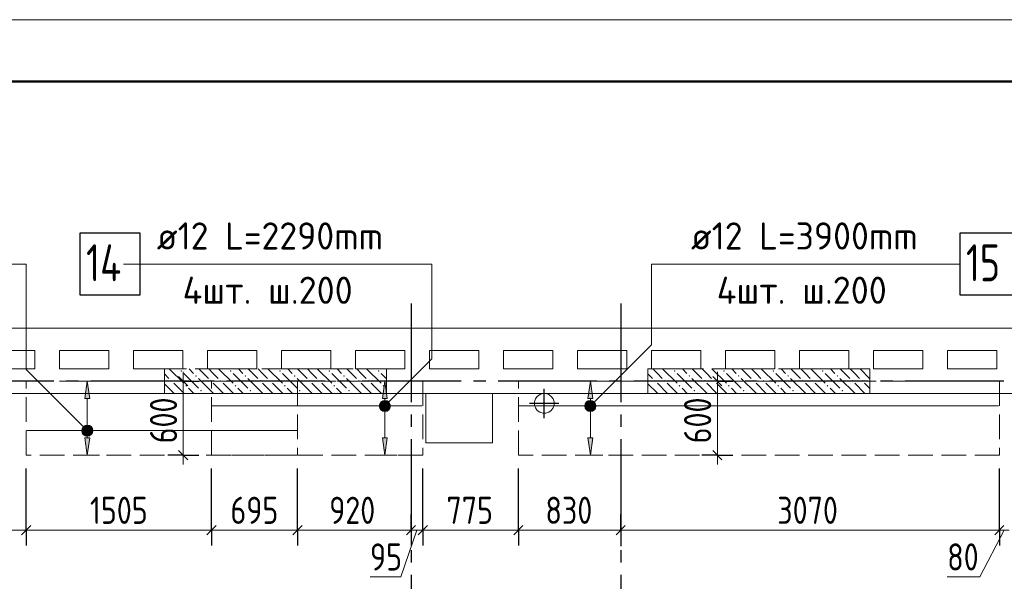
# Model space of a CAD drawing. Header units: millimetres. Extents: x 0 to 31317, y 0 to 42000.
# Tile 10 of 12: x 11451 to 19434, y 37449 to 42000. Entities that reach past the tile are written whole.
import ezdxf

# ---------------------------------------------------------------- set-up
doc = ezdxf.new("R2010")
doc.units = ezdxf.units.MM
doc.linetypes.add('______2', pattern=[270, 200, -70])
doc.linetypes.add('______5', pattern=[1100, 800, -100, 100, -100])
for name, color, linetype, lineweight in [('Standard', 7, 'Continuous', 25), ('ДОП Верх по У', 7, 'Continuous', 25), ('ЖБ Перекрытие верхний уровень', 7, 'Continuous', 35), ('ЖБ Пилон', 7, 'Continuous', 35), ('Оси', 40, '______5', 18), ('Позиционная метка номер позиции', 7, 'Continuous', 13), ('Примечания', 7, 'Continuous', 25)]:
    doc.layers.add(name, color=color, linetype=linetype, lineweight=lineweight)
doc.styles.add('GOST 2.304-81', font='txt')
doc.styles.add('ISOCPEUR', font='txt')

msp = doc.modelspace()

# ---------------------------------------------------------------- hatches: boundary and pattern name
at = {"layer": 'ДОП Верх по У', "linetype": 'Continuous', "lineweight": 13, "transparency": 33554687}
for points in [[(12019, 38930), (11999, 39070), (11979, 38930)], [(14431.8, 38930), (14411.8, 39070), (14391.8, 38930)], [(16098.4, 38930), (16078.4, 39070), (16058.4, 38930)], [(14374.3, 38870), (14449.3, 38870), (14444.1, 38888.8)], [(14374.3, 38870), (14444.1, 38888.8), (14379.6, 38888.8)], [(14379.6, 38888.8), (14444.1, 38888.8), (14430.6, 38902.3)], [(14379.6, 38888.8), (14430.6, 38902.3), (14393.1, 38902.3)], [(14393.1, 38902.3), (14430.6, 38902.3), (14411.8, 38907.5)], [(16040.9, 38870), (16115.9, 38870), (16110.6, 38888.8)], [(16040.9, 38870), (16110.6, 38888.8), (16046.1, 38888.8)], [(16046.1, 38888.8), (16110.6, 38888.8), (16097.1, 38902.3)], [(16046.1, 38888.8), (16097.1, 38902.3), (16059.6, 38902.3)], [(16059.6, 38902.3), (16097.1, 38902.3), (16078.4, 38907.5)], [(14379.6, 38851.3), (14449.3, 38870), (14374.3, 38870)], [(14379.6, 38851.3), (14444.1, 38851.3), (14449.3, 38870)], [(14393.1, 38837.8), (14444.1, 38851.3), (14379.6, 38851.3)], [(14393.1, 38837.8), (14430.6, 38837.8), (14444.1, 38851.3)], [(14430.6, 38837.8), (14393.1, 38837.8), (14411.8, 38832.5)], [(16046.1, 38851.3), (16115.9, 38870), (16040.9, 38870)], [(16046.1, 38851.3), (16110.6, 38851.3), (16115.9, 38870)], [(16059.6, 38837.8), (16110.6, 38851.3), (16046.1, 38851.3)], [(16059.6, 38837.8), (16097.1, 38837.8), (16110.6, 38851.3)], [(16097.1, 38837.8), (16059.6, 38837.8), (16078.4, 38832.5)], [(11961.5, 38670), (12036.5, 38670), (12031.2, 38688.8)], [(11961.5, 38670), (12031.2, 38688.8), (11966.7, 38688.8)], [(11966.7, 38651.3), (12036.5, 38670), (11961.5, 38670)], [(11966.7, 38688.8), (12031.2, 38688.8), (12017.7, 38702.3)], [(11966.7, 38688.8), (12017.7, 38702.3), (11980.2, 38702.3)], [(11966.7, 38651.3), (12031.2, 38651.3), (12036.5, 38670)], [(11980.2, 38637.8), (12031.2, 38651.3), (11966.7, 38651.3)], [(11980.2, 38702.3), (12017.7, 38702.3), (11999, 38707.5)], [(11980.2, 38637.8), (12017.7, 38637.8), (12031.2, 38651.3)], [(12017.7, 38637.8), (11980.2, 38637.8), (11999, 38632.5)]]:
    msp.add_hatch(color=7, dxfattribs=at).paths.add_polyline_path(points)
for points in [[(12019, 38610), (11999, 38470), (11979, 38610)], [(14431.8, 38610), (14411.8, 38470), (14391.8, 38610)], [(16098.4, 38610), (16078.4, 38470), (16058.4, 38610)]]:
    msp.add_hatch(color=7, dxfattribs=at).paths.add_polyline_path(points, flags=16)
at = {"layer": 'ЖБ Пилон', "linetype": 'Continuous', "lineweight": 18, "transparency": 33554687}
for points in [[(12754.4, 39153.1), (12760.9, 39159.6), (12767.4, 39153.1), (12760.9, 39146.6)], [(12874.5, 39113.1), (12881, 39119.6), (12887.5, 39113.1), (12881, 39106.6)], [(13154.4, 39153.1), (13160.9, 39159.6), (13167.4, 39153.1), (13160.9, 39146.6)], [(13274.5, 39113.1), (13281, 39119.6), (13287.5, 39113.1), (13281, 39106.6)], [(13554.4, 39153.1), (13560.9, 39159.6), (13567.4, 39153.1), (13560.9, 39146.6)], [(13674.5, 39113.1), (13681, 39119.6), (13687.5, 39113.1), (13681, 39106.6)], [(13954.4, 39153.1), (13960.9, 39159.6), (13967.4, 39153.1), (13960.9, 39146.6)], [(14074.5, 39113.1), (14081, 39119.6), (14087.5, 39113.1), (14081, 39106.6)], [(14354.4, 39153.1), (14360.9, 39159.6), (14367.4, 39153.1), (14360.9, 39146.6)], [(16754.4, 39153.1), (16760.9, 39159.6), (16767.4, 39153.1), (16760.9, 39146.6)], [(16874.5, 39113.1), (16881, 39119.6), (16887.5, 39113.1), (16881, 39106.6)], [(17154.4, 39153.1), (17160.9, 39159.6), (17167.4, 39153.1), (17160.9, 39146.6)], [(17274.5, 39113.1), (17281, 39119.6), (17287.5, 39113.1), (17281, 39106.6)], [(17554.4, 39153.1), (17560.9, 39159.6), (17567.4, 39153.1), (17560.9, 39146.6)], [(17674.5, 39113.1), (17681, 39119.6), (17687.5, 39113.1), (17681, 39106.6)], [(17954.4, 39153.1), (17960.9, 39159.6), (17967.4, 39153.1), (17960.9, 39146.6)], [(18074.5, 39113.1), (18081, 39119.6), (18087.5, 39113.1), (18081, 39106.6)], [(12674.5, 39073.1), (12681, 39079.6), (12687.5, 39073.1), (12681, 39066.6)], [(12794.5, 39033.1), (12801, 39039.6), (12807.5, 39033.1), (12801, 39026.6)], [(12994.5, 39073.1), (13001, 39079.6), (13007.5, 39073.1), (13001, 39066.6)], [(13074.5, 39073.1), (13081, 39079.6), (13087.5, 39073.1), (13081, 39066.6)], [(13194.5, 39033.1), (13201, 39039.6), (13207.5, 39033.1), (13201, 39026.6)], [(13394.5, 39073.1), (13401, 39079.6), (13407.5, 39073.1), (13401, 39066.6)], [(13474.5, 39073.1), (13481, 39079.6), (13487.5, 39073.1), (13481, 39066.6)], [(13594.5, 39033.1), (13601, 39039.6), (13607.5, 39033.1), (13601, 39026.6)], [(13794.5, 39073.1), (13801, 39079.6), (13807.5, 39073.1), (13801, 39066.6)], [(13874.5, 39073.1), (13881, 39079.6), (13887.5, 39073.1), (13881, 39066.6)], [(13994.5, 39033.1), (14001, 39039.6), (14007.5, 39033.1), (14001, 39026.6)], [(14194.5, 39073.1), (14201, 39079.6), (14207.5, 39073.1), (14201, 39066.6)], [(14274.5, 39073.1), (14281, 39079.6), (14287.5, 39073.1), (14281, 39066.6)], [(14394.5, 39033.1), (14401, 39039.6), (14407.5, 39033.1), (14401, 39026.6)], [(16594.5, 39073.1), (16601, 39079.6), (16607.5, 39073.1), (16601, 39066.6)], [(16674.5, 39073.1), (16681, 39079.6), (16687.5, 39073.1), (16681, 39066.6)], [(16794.5, 39033.1), (16801, 39039.6), (16807.5, 39033.1), (16801, 39026.6)], [(16994.5, 39073.1), (17001, 39079.6), (17007.5, 39073.1), (17001, 39066.6)], [(17074.5, 39073.1), (17081, 39079.6), (17087.5, 39073.1), (17081, 39066.6)], [(17194.5, 39033.1), (17201, 39039.6), (17207.5, 39033.1), (17201, 39026.6)], [(17394.5, 39073.1), (17401, 39079.6), (17407.5, 39073.1), (17401, 39066.6)], [(17474.5, 39073.1), (17481, 39079.6), (17487.5, 39073.1), (17481, 39066.6)], [(17594.5, 39033.1), (17601, 39039.6), (17607.5, 39033.1), (17601, 39026.6)], [(17794.5, 39073.1), (17801, 39079.6), (17807.5, 39073.1), (17801, 39066.6)], [(17874.5, 39073.1), (17881, 39079.6), (17887.5, 39073.1), (17881, 39066.6)], [(17994.5, 39033.1), (18001, 39039.6), (18007.5, 39033.1), (18001, 39026.6)], [(18194.5, 39073.1), (18201, 39079.6), (18207.5, 39073.1), (18201, 39066.6)], [(18274.5, 39073.1), (18281, 39079.6), (18287.5, 39073.1), (18281, 39066.6)], [(12914.5, 38993.1), (12921, 38999.6), (12927.5, 38993.1), (12921, 38986.6)], [(13314.5, 38993.1), (13321, 38999.6), (13327.5, 38993.1), (13321, 38986.6)], [(13714.5, 38993.1), (13721, 38999.6), (13727.5, 38993.1), (13721, 38986.6)], [(14114.5, 38993.1), (14121, 38999.6), (14127.5, 38993.1), (14121, 38986.6)], [(16914.5, 38993.1), (16921, 38999.6), (16927.5, 38993.1), (16921, 38986.6)], [(17314.5, 38993.1), (17321, 38999.6), (17327.5, 38993.1), (17321, 38986.6)], [(17714.5, 38993.1), (17721, 38999.6), (17727.5, 38993.1), (17721, 38986.6)], [(18114.5, 38993.1), (18121, 38999.6), (18127.5, 38993.1), (18121, 38986.6)]]:
    msp.add_hatch(color=7, dxfattribs=at).paths.add_polyline_path(points, flags=16)
at = {"layer": 'Позиционная метка номер позиции', "linetype": 'Continuous', "lineweight": 13, "transparency": 33554687}
for points in [[(14368.5, 38881.5), (14443.6, 38838.2), (14380, 38901.8)], [(14368.5, 38858.5), (14423.3, 38826.7), (14368.5, 38881.5)], [(14368.5, 38881.5), (14423.3, 38826.7), (14443.6, 38838.2)], [(14380, 38901.8), (14455.1, 38858.5), (14400.4, 38913.3)], [(14380, 38901.8), (14443.6, 38838.2), (14455.1, 38858.5)], [(14400.4, 38913.3), (14455.1, 38858.5), (14455.1, 38881.5)], [(14400.4, 38913.3), (14455.1, 38881.5), (14423.3, 38913.3)], [(14423.3, 38913.3), (14455.1, 38881.5), (14443.6, 38901.8)], [(16035.1, 38881.5), (16110.2, 38838.2), (16046.5, 38901.8)], [(16035.1, 38858.5), (16089.8, 38826.7), (16035.1, 38881.5)], [(16035.1, 38881.5), (16089.8, 38826.7), (16110.2, 38838.2)], [(16046.5, 38901.8), (16121.6, 38858.5), (16066.9, 38913.3)], [(16046.5, 38901.8), (16110.2, 38838.2), (16121.6, 38858.5)], [(16066.9, 38913.3), (16121.6, 38858.5), (16121.6, 38881.5)], [(16066.9, 38913.3), (16121.6, 38881.5), (16089.8, 38913.3)], [(16089.8, 38913.3), (16121.6, 38881.5), (16110.2, 38901.8)], [(14400.4, 38826.7), (14368.5, 38858.5), (14380, 38838.2)], [(14368.5, 38858.5), (14400.4, 38826.7), (14423.3, 38826.7)], [(16066.9, 38826.7), (16035.1, 38858.5), (16046.5, 38838.2)], [(16035.1, 38858.5), (16066.9, 38826.7), (16089.8, 38826.7)], [(11967.2, 38638.2), (12010.4, 38713.3), (11955.7, 38658.5)], [(11955.7, 38658.5), (12010.4, 38713.3), (11987.5, 38713.3)], [(11955.7, 38658.5), (11987.5, 38713.3), (11955.7, 38681.5)], [(11955.7, 38681.5), (11987.5, 38713.3), (11967.2, 38701.8)], [(11967.2, 38638.2), (12030.8, 38701.8), (12010.4, 38713.3)], [(11987.5, 38626.7), (12030.8, 38701.8), (11967.2, 38638.2)], [(11987.5, 38626.7), (12042.2, 38681.5), (12030.8, 38701.8)], [(12010.4, 38626.7), (12042.2, 38681.5), (11987.5, 38626.7)], [(12010.4, 38626.7), (12042.2, 38658.5), (12042.2, 38681.5)], [(12042.2, 38658.5), (12010.4, 38626.7), (12030.8, 38638.2)]]:
    msp.add_hatch(color=7, dxfattribs=at).paths.add_polyline_path(points)

# ---------------------------------------------------------------- linework, layer by layer
at = {"layer": 'Standard', "color": 7, "linetype": 'Continuous', "lineweight": 13, "transparency": 33554687}
for p, q in [((12777.6, 39070), (12777.6, 39145)), ((17107.6, 39070), (17107.6, 39145)), ((12777.6, 39070), (12777.6, 38470)), ((17107.6, 39070), (17107.6, 38470)), ((12777.6, 38470), (12777.6, 38395)), ((17107.6, 38470), (17107.6, 38395)), ((10661, 37864), (11504, 37864)), ((11504, 37864), (13006.8, 37864)), ((13006.8, 37864), (13704, 37864)), ((13704, 37864), (14624, 37864)), ((14671.4, 37864), (14541.6, 37486)), ((14624, 37864), (14718.8, 37864)), ((14718.8, 37864), (15494, 37864)), ((15494, 37864), (16324, 37864)), ((16324, 37864), (19394, 37864)), ((19434, 37864), (19236.9, 37486)), ((19394, 37864), (19474, 37864)), ((14541.6, 37486), (14291.4, 37486)), ((19236.9, 37486), (18971, 37486))]:
    msp.add_line(p, q, dxfattribs=at)
at = {"layer": 'Standard', "color": 251, "linetype": 'Continuous', "lineweight": -3, "true_color": 0x656565, "transparency": 33554687}
for p, q in [((12777.6, 39070), (12652.6, 39070)), ((12777.6, 39070), (12701.8, 39070)), ((12777.6, 39070), (12902.6, 39070)), ((17107.6, 39070), (16982.6, 39070)), ((17107.6, 39070), (17031.8, 39070)), ((17107.6, 39070), (17232.6, 39070)), ((12777.6, 38470), (12652.6, 38470)), ((12777.6, 38470), (12701.8, 38470)), ((12777.6, 38470), (12902.6, 38470)), ((17107.6, 38470), (16982.6, 38470)), ((17107.6, 38470), (17031.8, 38470)), ((17107.6, 38470), (17232.6, 38470)), ((11504, 37864), (11504, 37989)), ((13006.8, 37864), (13006.8, 37989)), ((13704, 37864), (13704, 37989)), ((14624, 37864), (14624, 37989)), ((14718.8, 37864), (14718.8, 37989)), ((15494, 37864), (15494, 37989)), ((16324, 37864), (16324, 37989)), ((19394, 37864), (19394, 37989)), ((11504, 37864), (11504, 37739)), ((13006.8, 37864), (13006.8, 37739)), ((13704, 37864), (13704, 37739)), ((14624, 37864), (14624, 37739)), ((14624, 37864), (14624, 37864)), ((14718.8, 37864), (14718.8, 37739)), ((15494, 37864), (15494, 37739)), ((16324, 37864), (16324, 37739)), ((16324, 37864), (16324, 37733)), ((19394, 37864), (19394, 37739))]:
    msp.add_line(p, q, dxfattribs=at)
at = {"layer": 'Standard', "color": 7, "linetype": 'Continuous', "lineweight": 25, "transparency": 33554687}
for p, q in [((12740.1, 39107.5), (12815.1, 39032.5)), ((17070.1, 39107.5), (17145.1, 39032.5)), ((12740.1, 38507.5), (12815.1, 38432.5)), ((17070.1, 38507.5), (17145.1, 38432.5)), ((11466.5, 37826.5), (11541.5, 37901.5)), ((12969.3, 37826.5), (13044.3, 37901.5)), ((13666.5, 37826.5), (13741.5, 37901.5)), ((14586.5, 37826.5), (14661.5, 37901.5)), ((14681.3, 37826.5), (14756.3, 37901.5)), ((15456.5, 37826.5), (15531.5, 37901.5)), ((16286.5, 37826.5), (16361.5, 37901.5)), ((19356.5, 37826.5), (19431.5, 37901.5))]:
    msp.add_line(p, q, dxfattribs=at)
at = {"layer": 'Standard', "color": 8, "linetype": '______5', "lineweight": -3, "transparency": 33554687}
for p, q in [((15704, 38770.5), (15704, 39009.5)), ((15823.5, 38890), (15584.5, 38890))]:
    msp.add_line(p, q, dxfattribs=at)
at = {"layer": 'Standard', "color": 7, "linetype": 'Continuous', "lineweight": 13, "transparency": 33554687}
msp.add_lwpolyline([(0, 0), (29700, 0), (29700, 42000), (0, 42000), (0, 0)], close=True, dxfattribs=at)
at = {"layer": 'Standard', "color": 7, "linetype": 'Continuous', "lineweight": 50, "transparency": 33554687}
msp.add_lwpolyline([(2000, 41500), (29200, 41500), (29200, 500), (2000, 500), (2000, 41500)], close=True, dxfattribs=at)
at = {"layer": 'Standard', "color": 254, "linetype": 'Continuous', "lineweight": 18, "true_color": 0xc4c4ff, "transparency": 33554687}
msp.add_lwpolyline([(7706, 18130), (22093, 18130), (22093, 38970), (7706, 38970), (7706, 18130)], dxfattribs=at)
at = {"layer": 'Standard', "color": 251, "linetype": 'Continuous', "lineweight": -3, "true_color": 0x656565, "transparency": 33554687}
for points in [[(11504, 37864), (11504, 37881), (11504, 37881), (11504, 37881), (11504, 37881), (11504, 37881), (11504, 37881), (11504, 37881), (11504, 37881), (11504, 37881), (11504, 37881), (11504, 37881), (11504, 37881), (11504, 37881), (11504, 37881), (11504, 38265.1), (11504, 38265.1), (11504, 38364)], [(13006.8, 37864), (13006.8, 37881), (13006.8, 37881), (13006.8, 37881), (13006.8, 37881), (13006.8, 37881), (13006.8, 37881), (13006.8, 37881), (13006.8, 37881), (13006.8, 37881), (13006.8, 37881), (13006.8, 37881), (13006.8, 37881), (13006.8, 38364)], [(13704, 37864), (13704, 37881), (13704, 37881), (13704, 37881), (13704, 37881), (13704, 37881), (13704, 37881), (13704, 37881), (13704, 37881), (13704, 37881), (13704, 37881), (13704, 38364)], [(14718.8, 37864), (14718.8, 37881), (14718.8, 37881), (14718.8, 37881), (14718.8, 37881), (14718.8, 37881), (14718.8, 37881), (14718.8, 37881), (14718.8, 37881), (14718.8, 38364)], [(15494, 37864), (15494, 37881), (15494, 37881), (15494, 37881), (15494, 37881), (15494, 37881), (15494, 37881), (15494, 38364)], [(19394, 37864), (19394, 37881), (19394, 37881), (19394, 38364)]]:
    msp.add_lwpolyline(points, dxfattribs=at)
at = {"layer": 'ДОП Верх по У', "color": 7, "linetype": 'Continuous', "lineweight": 13, "transparency": 33554687}
for p, q in [((12543.2, 40020), (14629.2, 40020)), ((16873.3, 40020), (18959.3, 40020))]:
    msp.add_line(p, q, dxfattribs=at)
at = {"layer": 'ДОП Верх по У', "color": 251, "linetype": 'Continuous', "lineweight": 13, "true_color": 0x494949, "transparency": 33554687}
for p, q in [((11999, 39070), (11899, 39070)), ((11999, 39070), (11979, 38930)), ((12019, 38930), (11999, 39070)), ((11999, 39070), (12099, 39070)), ((11999, 39070), (11999, 39070)), ((14411.8, 39070), (14311.8, 39070)), ((14411.8, 39070), (14391.8, 38930)), ((14431.8, 38930), (14411.8, 39070)), ((14411.8, 39070), (14511.8, 39070)), ((14411.8, 39070), (14411.8, 39070)), ((16078.4, 39070), (15978.4, 39070)), ((16078.4, 39070), (16058.4, 38930)), ((16098.4, 38930), (16078.4, 39070)), ((16078.4, 39070), (16178.4, 39070)), ((16078.4, 39070), (16078.4, 39070)), ((11979, 38930), (12019, 38930)), ((11999, 38700), (11999, 38930)), ((14391.8, 38930), (14431.8, 38930)), ((14411.8, 38900), (14411.8, 38930)), ((16058.4, 38930), (16098.4, 38930)), ((16078.4, 38900), (16078.4, 38930)), ((14374.3, 38870), (14374.3, 38870)), ((14411.8, 38610), (14411.8, 38840)), ((14449.3, 38870), (14449.3, 38870)), ((16040.9, 38870), (16040.9, 38870)), ((16078.4, 38610), (16078.4, 38840)), ((16115.9, 38870), (16115.9, 38870)), ((11961.5, 38670), (11961.5, 38670)), ((11999, 38610), (11999, 38640)), ((12036.5, 38670), (12036.5, 38670)), ((11999, 38470), (11979, 38610)), ((11979, 38610), (12019, 38610)), ((12019, 38610), (11999, 38470)), ((14411.8, 38470), (14391.8, 38610)), ((14391.8, 38610), (14431.8, 38610)), ((14431.8, 38610), (14411.8, 38470)), ((16078.4, 38470), (16058.4, 38610)), ((16058.4, 38610), (16098.4, 38610)), ((16098.4, 38610), (16078.4, 38470)), ((11999, 38470), (11899, 38470)), ((11999, 38470), (12099, 38470)), ((11999, 38470), (11999, 38470)), ((14411.8, 38470), (14311.8, 38470)), ((14411.8, 38470), (14511.8, 38470)), ((14411.8, 38470), (14411.8, 38470)), ((16078.4, 38470), (15978.4, 38470)), ((16078.4, 38470), (16178.4, 38470)), ((16078.4, 38470), (16078.4, 38470))]:
    msp.add_line(p, q, dxfattribs=at)
at = {"layer": 'ДОП Верх по У', "color": 7, "linetype": 'Continuous', "lineweight": 18, "transparency": 33554687}
for p, q in [((13012.8, 38870), (14712.8, 38870)), ((19388, 38870), (15500, 38870)), ((13698, 38670), (11510, 38670))]:
    msp.add_line(p, q, dxfattribs=at)
at = {"layer": 'ДОП Верх по У', "color": 7, "linetype": 'Continuous', "lineweight": 25, "transparency": 33554687}
for points in [[(11939.2, 39770), (12429.2, 39770), (12429.2, 40270), (11939.2, 40270), (11939.2, 39770)], [(19073.3, 39770), (19533.3, 39770), (19533.3, 40270), (19073.3, 40270), (19073.3, 39770)]]:
    msp.add_lwpolyline(points, dxfattribs=at)
at = {"layer": 'ДОП Верх по У', "color": 251, "linetype": 'Continuous', "lineweight": 13, "true_color": 0x494949, "transparency": 33554687}
for centre in [(14411.8, 38870), (16078.4, 38870), (11999, 38670)]:
    msp.add_circle(centre, 37.5, dxfattribs=at)
at = {"layer": 'ЖБ Перекрытие верхний уровень', "color": 7, "linetype": 'Continuous', "lineweight": 18, "transparency": 33554687}
for p, q in [((22354, 39500), (7394, 39500)), ((11174, 39320), (11574, 39320)), ((11574, 39320), (11574, 39170)), ((11774, 39170), (11774, 39320)), ((11774, 39320), (12174, 39320)), ((12174, 39320), (12174, 39170)), ((12374, 39170), (12374, 39320)), ((12374, 39320), (12774, 39320)), ((12774, 39320), (12774, 39170)), ((12974, 39170), (12974, 39320)), ((12974, 39320), (13374, 39320)), ((13374, 39320), (13374, 39170)), ((13574, 39170), (13574, 39320)), ((13574, 39320), (13974, 39320)), ((13974, 39320), (13974, 39170)), ((14174, 39170), (14174, 39320)), ((14174, 39320), (14574, 39320)), ((14574, 39320), (14574, 39170)), ((14774, 39170), (14774, 39320)), ((14774, 39320), (15174, 39320)), ((15174, 39320), (15174, 39170)), ((15374, 39170), (15374, 39320)), ((15374, 39320), (15774, 39320)), ((15774, 39320), (15774, 39170)), ((15974, 39170), (15974, 39320)), ((15974, 39320), (16374, 39320)), ((16374, 39320), (16374, 39170)), ((16574, 39320), (16974, 39320)), ((16574, 39170), (16574, 39320)), ((16974, 39320), (16974, 39170)), ((17174, 39320), (17574, 39320)), ((17174, 39170), (17174, 39320)), ((17574, 39320), (17574, 39170)), ((17774, 39170), (17774, 39320)), ((17774, 39320), (18174, 39320)), ((18174, 39320), (18174, 39170)), ((18374, 39170), (18374, 39320)), ((18374, 39320), (18774, 39320)), ((18774, 39320), (18774, 39170)), ((18974, 39320), (19374, 39320)), ((18974, 39170), (18974, 39320)), ((19374, 39320), (19374, 39170)), ((11574, 39170), (11174, 39170)), ((12174, 39170), (11774, 39170)), ((12774, 39170), (12374, 39170)), ((13374, 39170), (12974, 39170)), ((13974, 39170), (13574, 39170)), ((14574, 39170), (14174, 39170)), ((15174, 39170), (14774, 39170)), ((15774, 39170), (15374, 39170)), ((16374, 39170), (15974, 39170)), ((16974, 39170), (16574, 39170)), ((17574, 39170), (17174, 39170)), ((18174, 39170), (17774, 39170)), ((18774, 39170), (18374, 39170)), ((19374, 39170), (18974, 39170)), ((15283.8, 38970), (14743.8, 38970)), ((14743.8, 38970), (14743.8, 38570)), ((15283.8, 38570), (15283.8, 38970)), ((15667.4, 38961.9), (15647, 38947)), ((15691.4, 38969.7), (15667.4, 38961.9)), ((15716.6, 38969.7), (15691.4, 38969.7)), ((15740.6, 38961.9), (15716.6, 38969.7)), ((15761, 38947), (15740.6, 38961.9)), ((15632.1, 38926.6), (15624.3, 38902.6)), ((15624.3, 38902.6), (15624.3, 38877.4)), ((15624.3, 38877.4), (15632.1, 38853.4)), ((15647, 38947), (15632.1, 38926.6)), ((15775.9, 38926.6), (15761, 38947)), ((15783.7, 38902.6), (15775.9, 38926.6)), ((15775.9, 38853.4), (15783.7, 38877.4)), ((15783.7, 38877.4), (15783.7, 38902.6)), ((15632.1, 38853.4), (15647, 38833)), ((15647, 38833), (15667.4, 38818.1)), ((15667.4, 38818.1), (15691.4, 38810.3)), ((15691.4, 38810.3), (15716.6, 38810.3)), ((15716.6, 38810.3), (15740.6, 38818.1)), ((15740.6, 38818.1), (15761, 38833)), ((15761, 38833), (15775.9, 38853.4)), ((14743.8, 38570), (15283.8, 38570))]:
    msp.add_line(p, q, dxfattribs=at)
at = {"layer": 'ЖБ Пилон', "color": 253, "linetype": '______2', "lineweight": 13, "true_color": 0xa0a0a0, "transparency": 33554687}
for p, q in [((14424, 39170), (12624, 39170)), ((12624, 39170), (12624, 38970)), ((14424, 38970), (14424, 39170)), ((18344, 39170), (16544, 39170)), ((16544, 39170), (16544, 38970)), ((18344, 38970), (18344, 39170)), ((12624, 38970), (14424, 38970)), ((16544, 38970), (18344, 38970))]:
    msp.add_line(p, q, dxfattribs=at)
at = {"layer": 'ЖБ Пилон', "color": 9, "linetype": 'Continuous', "lineweight": 18, "true_color": 0xc7c7c7, "transparency": 33554687}
for p, q in [((12660.9, 39093.1), (12624, 39130.1)), ((12664.1, 39170), (12781, 39053.1)), ((12781, 39133.1), (12901, 39013.1)), ((12824.1, 39170), (12860.9, 39133.1)), ((12904.1, 39170), (12981, 39093.1)), ((13021, 39133.1), (12984.1, 39170)), ((13060.9, 39093.1), (13021, 39133.1)), ((13064.1, 39170), (13181, 39053.1)), ((13181, 39133.1), (13301, 39013.1)), ((13224.1, 39170), (13260.9, 39133.1)), ((13304.1, 39170), (13381, 39093.1)), ((13421, 39133.1), (13384.1, 39170)), ((13460.9, 39093.1), (13421, 39133.1)), ((13464.1, 39170), (13581, 39053.1)), ((13581, 39133.1), (13701, 39013.1)), ((13624.1, 39170), (13660.9, 39133.1)), ((13704.1, 39170), (13781, 39093.1)), ((13821, 39133.1), (13784.1, 39170)), ((13860.9, 39093.1), (13821, 39133.1)), ((13864.1, 39170), (13981, 39053.1)), ((13981, 39133.1), (14101, 39013.1)), ((14024.1, 39170), (14060.9, 39133.1)), ((14104.1, 39170), (14181, 39093.1)), ((14221, 39133.1), (14184.1, 39170)), ((14260.9, 39093.1), (14221, 39133.1)), ((14264.1, 39170), (14381, 39053.1)), ((14381, 39133.1), (14424, 39090.1)), ((16544, 39130.1), (16581, 39093.1)), ((16621, 39133.1), (16584.1, 39170)), ((16660.9, 39093.1), (16621, 39133.1)), ((16664.1, 39170), (16781, 39053.1)), ((16781, 39133.1), (16901, 39013.1)), ((16824.1, 39170), (16860.9, 39133.1)), ((16904.1, 39170), (16981, 39093.1)), ((17021, 39133.1), (16984.1, 39170)), ((17060.9, 39093.1), (17021, 39133.1)), ((17064.1, 39170), (17181, 39053.1)), ((17181, 39133.1), (17301, 39013.1)), ((17224.1, 39170), (17260.9, 39133.1)), ((17304.1, 39170), (17381, 39093.1)), ((17421, 39133.1), (17384.1, 39170)), ((17460.9, 39093.1), (17421, 39133.1)), ((17464.1, 39170), (17581, 39053.1)), ((17581, 39133.1), (17701, 39013.1)), ((17624.1, 39170), (17660.9, 39133.1)), ((17704.1, 39170), (17781, 39093.1)), ((17821, 39133.1), (17784.1, 39170)), ((17860.9, 39093.1), (17821, 39133.1)), ((17864.1, 39170), (17981, 39053.1)), ((17981, 39133.1), (18101, 39013.1)), ((18024.1, 39170), (18060.9, 39133.1)), ((18104.1, 39170), (18181, 39093.1)), ((18221, 39133.1), (18184.1, 39170)), ((18260.9, 39093.1), (18221, 39133.1)), ((18264.1, 39170), (18344, 39090.1)), ((12624, 39050.1), (12701, 38973.1)), ((12701, 39053.1), (12784.1, 38970)), ((13021, 38973.1), (12901, 39093.1)), ((13021, 39053.1), (13101, 38973.1)), ((13101, 39053.1), (13184.1, 38970)), ((13421, 38973.1), (13301, 39093.1)), ((13421, 39053.1), (13501, 38973.1)), ((13501, 39053.1), (13584.1, 38970)), ((13821, 38973.1), (13701, 39093.1)), ((13821, 39053.1), (13901, 38973.1)), ((13901, 39053.1), (13984.1, 38970)), ((14221, 38973.1), (14101, 39093.1)), ((14221, 39053.1), (14301, 38973.1)), ((14301, 39053.1), (14384.1, 38970)), ((16621, 38973.1), (16544, 39050.1)), ((16621, 39053.1), (16701, 38973.1)), ((16701, 39053.1), (16784.1, 38970)), ((17021, 38973.1), (16901, 39093.1)), ((17021, 39053.1), (17101, 38973.1)), ((17101, 39053.1), (17184.1, 38970)), ((17421, 38973.1), (17301, 39093.1)), ((17421, 39053.1), (17501, 38973.1)), ((17501, 39053.1), (17584.1, 38970)), ((17821, 38973.1), (17701, 39093.1)), ((17821, 39053.1), (17901, 38973.1)), ((17901, 39053.1), (17984.1, 38970)), ((18221, 38973.1), (18101, 39093.1)), ((18221, 39053.1), (18301, 38973.1)), ((18301, 39053.1), (18344, 39010.1)), ((12624, 38970.1), (12624.1, 38970)), ((12864.1, 38970), (12821, 39013.1)), ((12941, 38973.1), (12944.1, 38970)), ((13021, 38973.1), (13024.1, 38970)), ((13264.1, 38970), (13221, 39013.1)), ((13341, 38973.1), (13344.1, 38970)), ((13421, 38973.1), (13424.1, 38970)), ((13664.1, 38970), (13621, 39013.1)), ((13741, 38973.1), (13744.1, 38970)), ((13821, 38973.1), (13824.1, 38970)), ((14064.1, 38970), (14021, 39013.1)), ((14141, 38973.1), (14144.1, 38970)), ((14221, 38973.1), (14224.1, 38970)), ((14424, 39010.1), (14421, 39013.1)), ((16544, 38970.1), (16544.1, 38970)), ((16621, 38973.1), (16624.1, 38970)), ((16864.1, 38970), (16821, 39013.1)), ((16940.9, 38973.1), (16944.1, 38970)), ((17021, 38973.1), (17024.1, 38970)), ((17264.1, 38970), (17221, 39013.1)), ((17340.9, 38973.1), (17344.1, 38970)), ((17421, 38973.1), (17424.1, 38970)), ((17664.1, 38970), (17621, 39013.1)), ((17740.9, 38973.1), (17744.1, 38970)), ((17821, 38973.1), (17824.1, 38970)), ((18064.1, 38970), (18021, 39013.1)), ((18140.9, 38973.1), (18144.1, 38970)), ((18221, 38973.1), (18224.1, 38970))]:
    msp.add_line(p, q, dxfattribs=at)
at = {"layer": 'Оси', "color": 8, "linetype": '______5', "lineweight": -3, "transparency": 33554687}
for p, q in [((14624, 39700), (14624, 15930)), ((16324, 39700), (16324, 15930)), ((22729.2, 39070), (3600, 39070))]:
    msp.add_line(p, q, dxfattribs=at)
at = {"layer": 'Позиционная метка номер позиции', "color": 7, "linetype": 'Continuous', "lineweight": 13, "transparency": 33554687}
for p, q in [((14380, 38901.8), (14380, 38901.8)), ((14443.6, 38901.8), (14443.6, 38901.8)), ((16046.5, 38901.8), (16046.5, 38901.8)), ((16110.2, 38901.8), (16110.2, 38901.8)), ((14380, 38838.2), (14380, 38838.2)), ((14443.6, 38838.2), (14443.6, 38838.2)), ((16046.5, 38838.2), (16046.5, 38838.2)), ((16110.2, 38838.2), (16110.2, 38838.2)), ((11967.2, 38701.8), (11967.2, 38701.8)), ((11967.2, 38638.2), (11967.2, 38638.2)), ((12030.8, 38701.8), (12030.8, 38701.8)), ((12030.8, 38638.2), (12030.8, 38638.2))]:
    msp.add_line(p, q, dxfattribs=at)
for points in [[(11999, 38670), (11504, 39165), (11504, 40020), (9004, 40020)], [(14411.8, 38870), (14793.7, 39251.8), (14793.7, 40020), (12293.7, 40020)], [(16078.4, 38870), (16573.3, 39365), (16573.3, 40020), (19073.3, 40020)]]:
    msp.add_lwpolyline(points, dxfattribs=at)
for centre in [(14411.8, 38870), (16078.4, 38870), (11999, 38670)]:
    msp.add_circle(centre, 45, dxfattribs=at)
at = {"layer": 'Примечания', "color": 7, "linetype": '______2', "lineweight": 18, "transparency": 33554687}
for p, q in [((11504, 39070), (13704, 39070)), ((11504, 38470), (11504, 39070)), ((13006.8, 39070), (14718.8, 39070)), ((13006.8, 38470), (13006.8, 39070)), ((13704, 39070), (13704, 38470)), ((14718.8, 39070), (14718.8, 38470)), ((15494, 39070), (19394, 39070)), ((15494, 38470), (15494, 39070)), ((19394, 39070), (19394, 38470)), ((13704, 38470), (11504, 38470)), ((14718.8, 38470), (13006.8, 38470)), ((19394, 38470), (15494, 38470))]:
    msp.add_line(p, q, dxfattribs=at)

# ---------------------------------------------------------------- texts
at = {"layer": 'Standard', "color": 7, "linetype": 'Continuous', "lineweight": 25, "transparency": 33554687, "char_height": 220, "width": 531.967, "attachment_point": 7, "rotation": 90, "style": 'GOST 2.304-81'}
for insert in [(12727.6, 38566.7), (17057.6, 38566.7)]:
    msp.add_mtext('600', dxfattribs=dict(at, insert=insert))
at = {"layer": 'Standard', "color": 7, "linetype": 'Continuous', "lineweight": 25, "transparency": 33554687, "char_height": 220, "attachment_point": 7, "style": 'GOST 2.304-81'}
for s, insert, width in [('1505', (12020.9, 37914), 594.589), ('695', (13160, 37914), 516.396), ('920', (13960.7, 37914), 531.973), ('775', (14911, 37914), 516.396), ('830', (15713.5, 37914), 516.396), ('3070', (17593.2, 37914), 657.046), ('95', (14291.4, 37536), 375.735), ('80', (18971, 37536), 391.311)]:
    msp.add_mtext(s, dxfattribs=dict(at, insert=insert, width=width))
at = {"layer": 'ДОП Верх по У', "color": 7, "linetype": 'Continuous', "lineweight": 13, "transparency": 33554687, "attachment_point": 7, "style": 'ISOCPEUR'}
for s, insert, char_height, width in [('\\W0.96;ø12 L=2290mm ', (12563.2, 40137.3), 220, 2150.523), ('\\W0.96;ø12 L=3900mm ', (16893.3, 40137.3), 220, 2150.523), ('\\W0.76;14', (11989.2, 39880), 300, 504.567), ('\\W0.75;15', (19123.3, 39880), 300, 472.272), ('\\W0.97;4шт. ш.200 ', (12772.2, 39697.3), 220, 1734.406), ('\\W0.97;4шт. ш.200 ', (17102.3, 39697.3), 220, 1734.412)]:
    msp.add_mtext(s, dxfattribs=dict(at, insert=insert, char_height=char_height, width=width))

doc.saveas('drawing.dxf')
